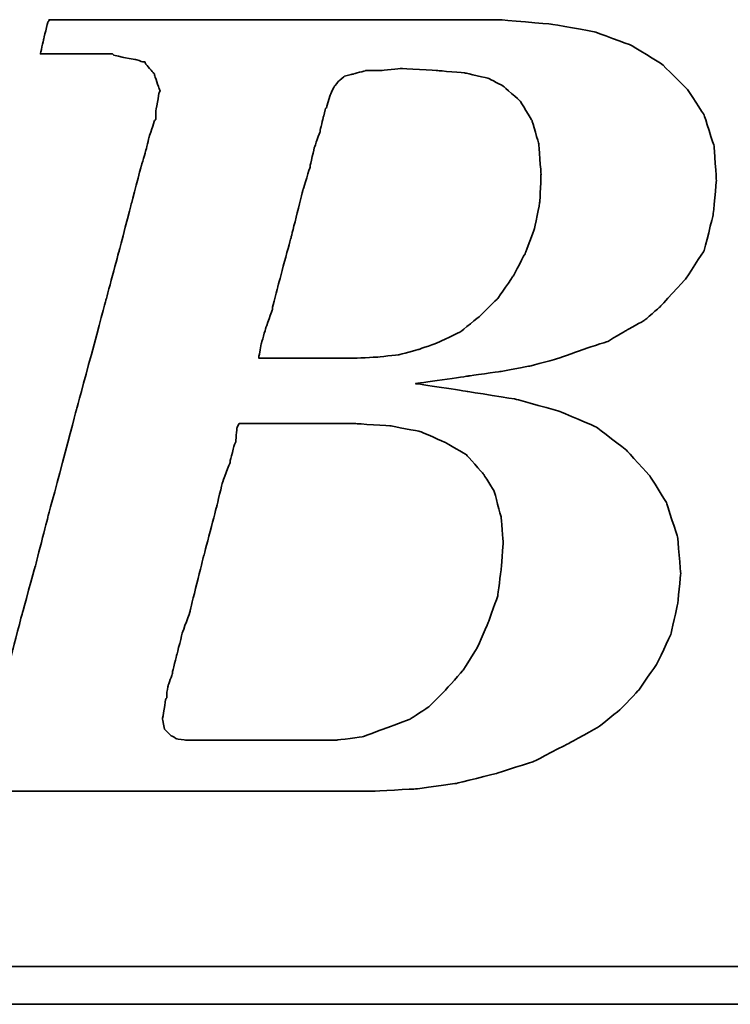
# Model space of a CAD drawing. Header units: millimetres. Extents: x 461 to 870, y -237 to -81.
# Tile 29 of 48: x 754 to 759, y -188 to -180. Entities that reach past the tile are written whole.
import ezdxf

# ---------------------------------------------------------------- set-up
doc = ezdxf.new("R2010")
doc.units = ezdxf.units.MM
doc.layers.add('DIM', color=4, linetype='CONTINUOUS')
doc.layers.add('layer 1', color=7, linetype='CONTINUOUS')

# ---------------------------------------------------------------- blocks, each defined once
blk = doc.blocks.new('TBI MOTION logo(完整正式版)')
at = {"layer": 'layer 1', "color": 22, "lineweight": 35}
for points, knots in [([(-64.65375, -6.86375), (-64.65375, -6.86375), (-64.84375, -7.29625), (-64.84375, -7.29625), (-64.84375, -7.29625), (-64.84375, -7.29625), (-64.86875, -7.34375), (-64.86875, -7.34375), (-64.86875, -7.34375), (-64.86875, -7.34375), (-64.86875, -7.36875), (-64.86875, -7.36875), (-64.86875, -7.36875), (-64.86875, -7.36875), (-65.15375, -7.65375), (-65.15375, -7.65375), (-65.15375, -7.65375), (-65.15375, -7.65375), (-65.17875, -7.65375), (-65.17875, -7.65375), (-65.17875, -7.65375), (-65.17875, -7.65375), (-65.20375, -7.67875), (-65.20375, -7.67875), (-65.20375, -7.67875), (-65.20375, -7.67875), (-65.58875, -7.87125), (-65.58875, -7.87125), (-65.58875, -7.87125), (-65.58875, -7.87125), (-65.63375, -7.87125), (-65.63375, -7.87125), (-65.63375, -7.87125), (-65.63375, -7.87125), (-65.65875, -7.89375), (-65.65875, -7.89375), (-65.65875, -7.89375), (-65.65875, -7.89375), (-66.09375, -7.94375), (-66.09375, -7.94375), (-66.09375, -7.94375), (-66.09375, -7.94375), (-66.11375, -7.94375), (-66.11375, -7.94375), (-66.11375, -7.94375), (-66.11375, -7.94375), (-66.16375, -7.94375), (-66.16375, -7.94375), (-66.16375, -7.94375), (-66.16375, -7.94375), (-66.30875, -7.94375), (-66.30875, -7.94375), (-66.30875, -7.94375), (-66.30875, -7.94375), (-66.69375, -7.94375), (-66.69375, -7.94375), (-66.69375, -7.94375), (-66.69375, -7.94375), (-67.07375, -7.94375), (-67.07375, -7.94375), (-67.07375, -7.94375), (-67.07375, -7.94375), (-67.12375, -7.94375), (-67.12375, -7.94375), (-67.12375, -7.94375), (-67.12375, -7.94375), (-67.12375, -7.96625), (-67.12375, -7.96625), (-67.12375, -7.96625), (-67.12375, -7.96625), (-67.14875, -7.99125), (-67.14875, -7.99125), (-67.14875, -7.99125), (-67.14875, -7.99125), (-67.24375, -8.34875), (-67.24375, -8.34875), (-67.24375, -8.34875), (-67.24375, -8.34875), (-67.31375, -8.68625), (-67.31375, -8.68625), (-67.31375, -8.68625), (-67.31375, -8.68625), (-67.26875, -8.68625), (-67.26875, -8.68625), (-67.26875, -8.68625), (-67.26875, -8.68625), (-67.07375, -8.68625), (-67.07375, -8.68625), (-67.07375, -8.68625), (-67.07375, -8.68625), (-66.54875, -8.68625), (-66.54875, -8.68625), (-66.54875, -8.68625), (-66.54875, -8.68625), (-65.82625, -8.68625), (-65.82625, -8.68625), (-65.82625, -8.68625), (-65.82625, -8.68625), (-65.01375, -8.68625), (-65.01375, -8.68625), (-65.01375, -8.68625), (-65.01375, -8.68625), (-64.05375, -8.68625), (-64.05375, -8.68625), (-64.05375, -8.68625), (-64.05375, -8.68625), (-62.08375, -8.68625), (-62.08375, -8.68625), (-62.08375, -8.68625), (-62.08375, -8.68625), (-60.06875, -8.68625), (-60.06875, -8.68625), (-60.06875, -8.68625), (-60.06875, -8.68625), (-59.10875, -8.68625), (-59.10875, -8.68625), (-59.10875, -8.68625), (-59.10875, -8.68625), (-58.29375, -8.68625), (-58.29375, -8.68625), (-58.29375, -8.68625), (-58.29375, -8.68625), (-57.57375, -8.68625), (-57.57375, -8.68625), (-57.57375, -8.68625), (-57.57375, -8.68625), (-57.04875, -8.68625), (-57.04875, -8.68625), (-57.04875, -8.68625), (-57.04875, -8.68625), (-56.85375, -8.68625), (-56.85375, -8.68625), (-56.85375, -8.68625), (-56.85375, -8.68625), (-56.70875, -8.68625), (-56.70875, -8.68625), (-56.70875, -8.68625), (-56.70875, -8.68625), (-56.61375, -8.68625), (-56.61375, -8.68625), (-56.61375, -8.68625), (-56.61375, -8.68625), (-56.56875, -8.68625), (-56.56875, -8.68625), (-56.56875, -8.68625), (-56.56875, -8.68625), (-55.65375, -8.63875), (-55.65375, -8.63875), (-55.65375, -8.63875), (-55.65375, -8.63875), (-54.76875, -8.51875), (-54.76875, -8.51875), (-54.76875, -8.51875), (-54.76875, -8.51875), (-53.90375, -8.30375), (-53.90375, -8.30375), (-53.90375, -8.30375), (-53.90375, -8.30375), (-53.08875, -8.03875), (-53.08875, -8.03875), (-53.08875, -8.03875), (-53.08875, -8.03875), (-52.34375, -7.65375), (-52.34375, -7.65375), (-52.34375, -7.65375), (-52.34375, -7.65375), (-51.69875, -7.29625), (-51.69875, -7.29625), (-51.69875, -7.29625), (-51.69875, -7.29625), (-51.21875, -6.91125), (-51.21875, -6.91125), (-51.21875, -6.91125), (-51.21875, -6.91125), (-50.83375, -6.50375), (-50.83375, -6.50375), (-50.83375, -6.50375), (-50.83375, -6.50375), (-50.44875, -5.94875), (-50.44875, -5.94875), (-50.44875, -5.94875), (-50.44875, -5.94875), (-50.13875, -5.30375), (-50.13875, -5.30375), (-50.13875, -5.30375), (-50.13875, -5.30375), (-49.99375, -4.65375), (-49.99375, -4.65375), (-49.99375, -4.65375), (-49.99375, -4.65375), (-49.92375, -3.98375), (-49.92375, -3.98375), (-49.92375, -3.98375), (-49.92375, -3.98375), (-49.99375, -3.19374), (-49.99375, -3.19374), (-49.99375, -3.19374), (-49.99375, -3.19374), (-50.23374, -2.44874), (-50.23374, -2.44874), (-50.23374, -2.44874), (-50.23374, -2.44874), (-50.59375, -1.87374), (-50.59375, -1.87374), (-50.59375, -1.87374), (-50.59375, -1.87374), (-51.09875, -1.31874), (-51.09875, -1.31874), (-51.09875, -1.31874), (-51.09875, -1.31874), (-51.74375, -0.81875), (-51.74375, -0.81875), (-51.74375, -0.81875), (-51.74375, -0.81875), (-52.53875, -0.48125), (-52.53875, -0.48125), (-52.53875, -0.48125), (-52.53875, -0.48125), (-53.47375, -0.21875), (-53.47375, -0.21875), (-53.47375, -0.21875), (-53.47375, -0.21875), (-54.52875, -0.04874), (-54.52875, -0.04874), (-54.52875, -0.04874), (-54.52875, -0.04874), (-55.65375, 0.12125), (-55.65375, 0.12125), (-55.65375, 0.12125), (-55.65375, 0.12125), (-54.50375, 0.28624), (-54.50375, 0.28624), (-54.50375, 0.28624), (-54.50375, 0.28624), (-53.83375, 0.38124), (-53.83375, 0.38124), (-53.83375, 0.38124), (-53.83375, 0.38124), (-53.18375, 0.50125), (-53.18375, 0.50125), (-53.18375, 0.50125), (-53.18375, 0.50125), (-52.55875, 0.66874), (-52.55875, 0.66874), (-52.55875, 0.66874), (-52.55875, 0.66874), (-52.03375, 0.86124), (-52.03375, 0.86124), (-52.03375, 0.86124), (-52.03375, 0.86124), (-51.50374, 1.03124), (-51.50374, 1.03124), (-51.50374, 1.03124), (-51.50374, 1.03124), (-51.09875, 1.27125), (-51.09875, 1.27125), (-51.09875, 1.27125), (-51.09875, 1.27125), (-50.71375, 1.48624), (-50.71375, 1.48624), (-50.71375, 1.48624), (-50.71375, 1.48624), (-50.37625, 1.77625), (-50.37625, 1.77625), (-50.37625, 1.77625), (-50.37625, 1.77625), (-49.82375, 2.37625), (-49.82375, 2.37625), (-49.82375, 2.37625), (-49.82375, 2.37625), (-49.41875, 2.99625), (-49.41875, 2.99625), (-49.41875, 2.99625), (-49.41875, 2.99625), (-49.22375, 3.76625), (-49.22375, 3.76625), (-49.22375, 3.76625), (-49.22375, 3.76625), (-49.15375, 4.50874), (-49.15375, 4.50874), (-49.15375, 4.50874), (-49.15375, 4.50874), (-49.20375, 5.25125), (-49.20375, 5.25125), (-49.20375, 5.25125), (-49.20375, 5.25125), (-49.41875, 5.92625), (-49.41875, 5.92625), (-49.41875, 5.92625), (-49.41875, 5.92625), (-49.77875, 6.47625), (-49.77875, 6.47625), (-49.77875, 6.47625), (-49.77875, 6.47625), (-50.33125, 7.02624), (-50.33125, 7.02624), (-50.33125, 7.02624), (-50.33125, 7.02624), (-51.00125, 7.43625), (-51.00125, 7.43625), (-51.00125, 7.43625), (-51.00125, 7.43625), (-51.79375, 7.72625), (-51.79375, 7.72625), (-51.79375, 7.72625), (-51.79375, 7.72625), (-52.72875, 7.89124), (-52.72875, 7.89124), (-52.72875, 7.89124), (-52.72875, 7.89124), (-53.83375, 7.98625), (-53.83375, 7.98625), (-53.83375, 7.98625), (-53.83375, 7.98625), (-53.92875, 7.98625), (-53.92875, 7.98625), (-53.92875, 7.98625), (-53.92875, 7.98625), (-54.26375, 7.98625), (-54.26375, 7.98625), (-54.26375, 7.98625), (-54.26375, 7.98625), (-54.74375, 7.98625), (-54.74375, 7.98625), (-54.74375, 7.98625), (-54.74375, 7.98625), (-55.36875, 7.98625), (-55.36875, 7.98625), (-55.36875, 7.98625), (-55.36875, 7.98625), (-56.13375, 7.98625), (-56.13375, 7.98625), (-56.13375, 7.98625), (-56.13375, 7.98625), (-56.94875, 7.98625), (-56.94875, 7.98625), (-56.94875, 7.98625), (-56.94875, 7.98625), (-58.77625, 7.98625), (-58.77625, 7.98625), (-58.77625, 7.98625), (-58.77625, 7.98625), (-60.59875, 7.98625), (-60.59875, 7.98625), (-60.59875, 7.98625), (-60.59875, 7.98625), (-61.41375, 7.98625), (-61.41375, 7.98625), (-61.41375, 7.98625), (-61.41375, 7.98625), (-62.17875, 7.98625), (-62.17875, 7.98625), (-62.17875, 7.98625), (-62.17875, 7.98625), (-62.80375, 7.98625), (-62.80375, 7.98625), (-62.80375, 7.98625), (-62.80375, 7.98625), (-63.30625, 7.98625), (-63.30625, 7.98625), (-63.30625, 7.98625), (-63.30625, 7.98625), (-63.57375, 7.98625), (-63.57375, 7.98625), (-63.57375, 7.98625), (-63.57375, 7.98625), (-63.57375, 7.96375), (-63.57375, 7.96375), (-63.57375, 7.96375), (-63.57375, 7.96375), (-63.59875, 7.94125), (-63.59875, 7.94125), (-63.59875, 7.94125), (-63.59875, 7.94125), (-63.69375, 7.55625), (-63.69375, 7.55625), (-63.69375, 7.55625), (-63.69375, 7.55625), (-63.76375, 7.24624), (-63.76375, 7.24624), (-63.76375, 7.24624), (-63.76375, 7.24624), (-63.23875, 7.24624), (-63.23875, 7.24624), (-63.23875, 7.24624), (-63.23875, 7.24624), (-62.75875, 7.24624), (-62.75875, 7.24624), (-62.75875, 7.24624), (-62.75875, 7.24624), (-62.61125, 7.24624), (-62.61125, 7.24624), (-62.61125, 7.24624), (-62.61125, 7.24624), (-62.56625, 7.24624), (-62.56625, 7.24624), (-62.56625, 7.24624), (-62.56625, 7.24624), (-62.22875, 7.24624), (-62.22875, 7.24624), (-62.22875, 7.24624), (-62.22875, 7.24624), (-62.20375, 7.24624), (-62.20375, 7.24624), (-62.20375, 7.24624), (-62.20375, 7.24624), (-62.17875, 7.21875), (-62.17875, 7.21875), (-62.17875, 7.21875), (-62.17875, 7.21875), (-61.96375, 7.17125), (-61.96375, 7.17125), (-61.96375, 7.17125), (-61.96375, 7.17125), (-61.72375, 7.12624), (-61.72375, 7.12624), (-61.72375, 7.12624), (-61.72375, 7.12624), (-61.70375, 7.12624), (-61.70375, 7.12624), (-61.70375, 7.12624), (-61.70375, 7.12624), (-61.55875, 7.07624), (-61.55875, 7.07624), (-61.55875, 7.07624), (-61.55875, 7.07624), (-61.50875, 7.07624), (-61.50875, 7.07624), (-61.50875, 7.07624), (-61.50875, 7.07624), (-61.48375, 7.02624), (-61.48375, 7.02624), (-61.48375, 7.02624), (-61.48375, 7.02624), (-61.31875, 6.83375), (-61.31875, 6.83375), (-61.31875, 6.83375), (-61.31875, 6.83375), (-61.29375, 6.81125), (-61.29375, 6.81125), (-61.29375, 6.81125), (-61.29375, 6.81125), (-61.29375, 6.78625), (-61.29375, 6.78625), (-61.29375, 6.78625), (-61.29375, 6.78625), (-61.19875, 6.50124), (-61.19875, 6.50124), (-61.19875, 6.50124), (-61.19875, 6.50124), (-61.17375, 6.45124), (-61.17375, 6.45124), (-61.17375, 6.45124), (-61.17375, 6.45124), (-61.19875, 6.40625), (-61.19875, 6.40625), (-61.19875, 6.40625), (-61.19875, 6.40625), (-61.26875, 5.99624), (-61.26875, 5.99624), (-61.26875, 5.99624), (-61.26875, 5.99624), (-61.26875, 5.85125), (-61.26875, 5.85125), (-61.26875, 5.85125), (-61.26875, 5.85125), (-61.26875, 5.82625), (-61.26875, 5.82625), (-61.26875, 5.82625), (-61.26875, 5.82625), (-61.29375, 5.80625), (-61.29375, 5.80625), (-61.29375, 5.80625), (-61.29375, 5.80625), (-61.34125, 5.66125), (-61.34125, 5.66125), (-61.34125, 5.66125), (-61.34125, 5.66125), (-61.41375, 5.44625), (-61.41375, 5.44625), (-61.41375, 5.44625), (-61.41375, 5.44625), (-61.48375, 5.15625), (-61.48375, 5.15625), (-61.48375, 5.15625), (-61.48375, 5.15625), (-61.58375, 4.82124), (-61.58375, 4.82124), (-61.58375, 4.82124), (-61.58375, 4.82124), (-61.79875, 4.00375), (-61.79875, 4.00375), (-61.79875, 4.00375), (-61.79875, 4.00375), (-62.05875, 2.99625), (-62.05875, 2.99625), (-62.05875, 2.99625), (-62.05875, 2.99625), (-62.34875, 1.91625), (-62.34875, 1.91625), (-62.34875, 1.91625), (-62.34875, 1.91625), (-62.97375, -0.41124), (-62.97375, -0.41124), (-62.97375, -0.41124), (-62.97375, -0.41124), (-63.59875, -2.75875), (-63.59875, -2.75875), (-63.59875, -2.75875), (-63.59875, -2.75875), (-63.88375, -3.86374), (-63.88375, -3.86374), (-63.88375, -3.86374), (-63.88375, -3.86374), (-64.14875, -4.82374), (-64.14875, -4.82374), (-64.14875, -4.82374), (-64.14875, -4.82374), (-64.36375, -5.64125), (-64.36375, -5.64125), (-64.36375, -5.64125), (-64.36375, -5.64125), (-64.43625, -5.97625), (-64.43625, -5.97625), (-64.43625, -5.97625), (-64.43625, -5.97625), (-64.50875, -6.28625), (-64.50875, -6.28625), (-64.50875, -6.28625), (-64.50875, -6.28625), (-64.50875, -6.30875), (-64.50875, -6.30875), (-64.50875, -6.30875), (-64.50875, -6.30875), (-64.57875, -6.50375), (-64.57875, -6.50375), (-64.57875, -6.50375), (-64.57875, -6.50375), (-64.62875, -6.69625), (-64.62875, -6.69625), (-64.62875, -6.69625), (-64.62875, -6.69625), (-64.62875, -6.76875), (-64.62875, -6.76875), (-64.62875, -6.76875), (-64.62875, -6.76875), (-64.62875, -6.81375), (-64.62875, -6.81375), (-64.62875, -6.81375), (-64.62875, -6.81375), (-64.62875, -6.83875), (-64.62875, -6.83875), (-64.62875, -6.83875), (-64.62875, -6.83875), (-64.65375, -6.86375), (-64.65375, -6.86375)], [0, 0, 0, 0, 0.00719424, 0.00719424, 0.00719424, 0.00719425, 0.01438849, 0.01438849, 0.01438849, 0.0143885, 0.02158273, 0.02158273, 0.02158273, 0.02158274, 0.02877698, 0.02877698, 0.02877698, 0.02877699, 0.03597122, 0.03597122, 0.03597122, 0.03597123, 0.04316547, 0.04316547, 0.04316547, 0.04316548, 0.05035971, 0.05035971, 0.05035971, 0.05035972, 0.05755396, 0.05755396, 0.05755396, 0.05755397, 0.0647482, 0.0647482, 0.0647482, 0.06474821, 0.07194245, 0.07194245, 0.07194245, 0.07194246, 0.07913669, 0.07913669, 0.07913669, 0.0791367, 0.08633094, 0.08633094, 0.08633094, 0.08633095, 0.09352518, 0.09352518, 0.09352518, 0.09352519, 0.10071942, 0.10071942, 0.10071942, 0.10071943, 0.10791367, 0.10791367, 0.10791367, 0.10791368, 0.11510791, 0.11510791, 0.11510791, 0.11510792, 0.12230216, 0.12230216, 0.12230216, 0.12230217, 0.1294964, 0.1294964, 0.1294964, 0.12949641, 0.13669065, 0.13669065, 0.13669065, 0.13669066, 0.14388489, 0.14388489, 0.14388489, 0.1438849, 0.15107914, 0.15107914, 0.15107914, 0.15107915, 0.15827338, 0.15827338, 0.15827338, 0.15827339, 0.16546763, 0.16546763, 0.16546763, 0.16546764, 0.17266187, 0.17266187, 0.17266187, 0.17266188, 0.17985612, 0.17985612, 0.17985612, 0.17985613, 0.18705036, 0.18705036, 0.18705036, 0.18705037, 0.1942446, 0.1942446, 0.1942446, 0.19424461, 0.20143885, 0.20143885, 0.20143885, 0.20143886, 0.20863309, 0.20863309, 0.20863309, 0.2086331, 0.21582734, 0.21582734, 0.21582734, 0.21582735, 0.22302158, 0.22302158, 0.22302158, 0.22302159, 0.23021583, 0.23021583, 0.23021583, 0.23021584, 0.23741007, 0.23741007, 0.23741007, 0.23741008, 0.24460432, 0.24460432, 0.24460432, 0.24460433, 0.25179856, 0.25179856, 0.25179856, 0.25179857, 0.25899281, 0.25899281, 0.25899281, 0.25899282, 0.26618705, 0.26618705, 0.26618705, 0.26618706, 0.27338129, 0.27338129, 0.27338129, 0.2733813, 0.28057554, 0.28057554, 0.28057554, 0.28057555, 0.28776978, 0.28776978, 0.28776978, 0.28776979, 0.29496403, 0.29496403, 0.29496403, 0.29496404, 0.30215827, 0.30215827, 0.30215827, 0.30215828, 0.30935252, 0.30935252, 0.30935252, 0.30935253, 0.31654676, 0.31654676, 0.31654676, 0.31654677, 0.32374101, 0.32374101, 0.32374101, 0.32374102, 0.33093525, 0.33093525, 0.33093525, 0.33093526, 0.3381295, 0.3381295, 0.3381295, 0.33812951, 0.34532374, 0.34532374, 0.34532374, 0.34532375, 0.35251799, 0.35251799, 0.35251799, 0.352518, 0.35971223, 0.35971223, 0.35971223, 0.35971224, 0.36690647, 0.36690647, 0.36690647, 0.36690648, 0.37410072, 0.37410072, 0.37410072, 0.37410073, 0.38129496, 0.38129496, 0.38129496, 0.38129497, 0.38848921, 0.38848921, 0.38848921, 0.38848922, 0.39568345, 0.39568345, 0.39568345, 0.39568346, 0.4028777, 0.4028777, 0.4028777, 0.40287771, 0.41007194, 0.41007194, 0.41007194, 0.41007195, 0.41726619, 0.41726619, 0.41726619, 0.4172662, 0.42446043, 0.42446043, 0.42446043, 0.42446044, 0.43165468, 0.43165468, 0.43165468, 0.43165469, 0.43884892, 0.43884892, 0.43884892, 0.43884893, 0.44604317, 0.44604317, 0.44604317, 0.44604318, 0.45323741, 0.45323741, 0.45323741, 0.45323742, 0.46043165, 0.46043165, 0.46043165, 0.46043166, 0.4676259, 0.4676259, 0.4676259, 0.46762591, 0.47482014, 0.47482014, 0.47482014, 0.47482015, 0.48201439, 0.48201439, 0.48201439, 0.4820144, 0.48920863, 0.48920863, 0.48920863, 0.48920864, 0.49640288, 0.49640288, 0.49640288, 0.49640289, 0.50359712, 0.50359712, 0.50359712, 0.50359713, 0.51079137, 0.51079137, 0.51079137, 0.51079138, 0.51798561, 0.51798561, 0.51798561, 0.51798562, 0.52517986, 0.52517986, 0.52517986, 0.52517987, 0.5323741, 0.5323741, 0.5323741, 0.53237411, 0.53956835, 0.53956835, 0.53956835, 0.53956836, 0.54676259, 0.54676259, 0.54676259, 0.5467626, 0.55395683, 0.55395683, 0.55395683, 0.55395684, 0.56115108, 0.56115108, 0.56115108, 0.56115109, 0.56834532, 0.56834532, 0.56834532, 0.56834533, 0.57553957, 0.57553957, 0.57553957, 0.57553958, 0.58273381, 0.58273381, 0.58273381, 0.58273382, 0.58992806, 0.58992806, 0.58992806, 0.58992807, 0.5971223, 0.5971223, 0.5971223, 0.59712231, 0.60431655, 0.60431655, 0.60431655, 0.60431656, 0.61151079, 0.61151079, 0.61151079, 0.6115108, 0.61870504, 0.61870504, 0.61870504, 0.61870505, 0.62589928, 0.62589928, 0.62589928, 0.62589929, 0.63309353, 0.63309353, 0.63309353, 0.63309354, 0.64028777, 0.64028777, 0.64028777, 0.64028778, 0.64748201, 0.64748201, 0.64748201, 0.64748202, 0.65467626, 0.65467626, 0.65467626, 0.65467627, 0.6618705, 0.6618705, 0.6618705, 0.66187051, 0.66906475, 0.66906475, 0.66906475, 0.66906476, 0.67625899, 0.67625899, 0.67625899, 0.676259, 0.68345324, 0.68345324, 0.68345324, 0.68345325, 0.69064748, 0.69064748, 0.69064748, 0.69064749, 0.69784173, 0.69784173, 0.69784173, 0.69784174, 0.70503597, 0.70503597, 0.70503597, 0.70503598, 0.71223022, 0.71223022, 0.71223022, 0.71223023, 0.71942446, 0.71942446, 0.71942446, 0.71942447, 0.72661871, 0.72661871, 0.72661871, 0.72661872, 0.73381295, 0.73381295, 0.73381295, 0.73381296, 0.74100719, 0.74100719, 0.74100719, 0.7410072, 0.74820144, 0.74820144, 0.74820144, 0.74820145, 0.75539568, 0.75539568, 0.75539568, 0.75539569, 0.76258993, 0.76258993, 0.76258993, 0.76258994, 0.76978417, 0.76978417, 0.76978417, 0.76978418, 0.77697842, 0.77697842, 0.77697842, 0.77697843, 0.78417266, 0.78417266, 0.78417266, 0.78417267, 0.79136691, 0.79136691, 0.79136691, 0.79136692, 0.79856115, 0.79856115, 0.79856115, 0.79856116, 0.8057554, 0.8057554, 0.8057554, 0.80575541, 0.81294964, 0.81294964, 0.81294964, 0.81294965, 0.82014388, 0.82014388, 0.82014388, 0.82014389, 0.82733813, 0.82733813, 0.82733813, 0.82733814, 0.83453237, 0.83453237, 0.83453237, 0.83453238, 0.84172662, 0.84172662, 0.84172662, 0.84172663, 0.84892086, 0.84892086, 0.84892086, 0.84892087, 0.85611511, 0.85611511, 0.85611511, 0.85611512, 0.86330935, 0.86330935, 0.86330935, 0.86330936, 0.8705036, 0.8705036, 0.8705036, 0.87050361, 0.87769784, 0.87769784, 0.87769784, 0.87769785, 0.88489209, 0.88489209, 0.88489209, 0.8848921, 0.89208633, 0.89208633, 0.89208633, 0.89208634, 0.89928058, 0.89928058, 0.89928058, 0.89928059, 0.90647482, 0.90647482, 0.90647482, 0.90647483, 0.91366906, 0.91366906, 0.91366906, 0.91366907, 0.92086331, 0.92086331, 0.92086331, 0.92086332, 0.92805755, 0.92805755, 0.92805755, 0.92805756, 0.9352518, 0.9352518, 0.9352518, 0.93525181, 0.94244604, 0.94244604, 0.94244604, 0.94244605, 0.94964029, 0.94964029, 0.94964029, 0.9496403, 0.95683453, 0.95683453, 0.95683453, 0.95683454, 0.96402878, 0.96402878, 0.96402878, 0.96402879, 0.97122302, 0.97122302, 0.97122302, 0.97122303, 0.97841727, 0.97841727, 0.97841727, 0.97841728, 0.98561151, 0.98561151, 0.98561151, 0.98561152, 0.99280576, 0.99280576, 0.99280576, 0.99280577, 1, 1, 1, 1]), ([(-57.50375, 6.35625), (-57.50375, 6.35625), (-57.57375, 6.11625), (-57.57375, 6.11625), (-57.57375, 6.11625), (-57.57375, 6.11625), (-57.57375, 6.09125), (-57.57375, 6.09125), (-57.57375, 6.09125), (-57.57375, 6.09125), (-57.59875, 6.06625), (-57.59875, 6.06625), (-57.59875, 6.06625), (-57.59875, 6.06625), (-57.64875, 5.87625), (-57.64875, 5.87625), (-57.64875, 5.87625), (-57.64875, 5.87625), (-57.71875, 5.58875), (-57.71875, 5.58875), (-57.71875, 5.58875), (-57.71875, 5.58875), (-57.71875, 5.56625), (-57.71875, 5.56625), (-57.71875, 5.56625), (-57.71875, 5.56625), (-57.83875, 5.23125), (-57.83875, 5.23125), (-57.83875, 5.23125), (-57.83875, 5.23125), (-57.93625, 4.82124), (-57.93625, 4.82124), (-57.93625, 4.82124), (-57.93625, 4.82124), (-57.93625, 4.79624), (-57.93625, 4.79624), (-57.93625, 4.79624), (-57.93625, 4.79624), (-58.07875, 4.34125), (-58.07875, 4.34125), (-58.07875, 4.34125), (-58.07875, 4.34125), (-58.34375, 3.28625), (-58.34375, 3.28625), (-58.34375, 3.28625), (-58.34375, 3.28625), (-58.62875, 2.23124), (-58.62875, 2.23124), (-58.62875, 2.23124), (-58.62875, 2.23124), (-58.74875, 1.75125), (-58.74875, 1.75125), (-58.74875, 1.75125), (-58.74875, 1.75125), (-58.74875, 1.72625), (-58.74875, 1.72625), (-58.74875, 1.72625), (-58.74875, 1.72625), (-58.89375, 1.31625), (-58.89375, 1.31625), (-58.89375, 1.31625), (-58.89375, 1.31625), (-58.98875, 0.98124), (-58.98875, 0.98124), (-58.98875, 0.98124), (-58.98875, 0.98124), (-59.03875, 0.71625), (-59.03875, 0.71625), (-59.03875, 0.71625), (-59.03875, 0.71625), (-59.03875, 0.66874), (-59.03875, 0.66874), (-59.03875, 0.66874), (-59.03875, 0.66874), (-58.91875, 0.66874), (-58.91875, 0.66874), (-58.91875, 0.66874), (-58.91875, 0.66874), (-58.53375, 0.66874), (-58.53375, 0.66874), (-58.53375, 0.66874), (-58.53375, 0.66874), (-58.10375, 0.66874), (-58.10375, 0.66874), (-58.10375, 0.66874), (-58.10375, 0.66874), (-57.66875, 0.66874), (-57.66875, 0.66874), (-57.66875, 0.66874), (-57.66875, 0.66874), (-57.33375, 0.66874), (-57.33375, 0.66874), (-57.33375, 0.66874), (-57.33375, 0.66874), (-57.09375, 0.66874), (-57.09375, 0.66874), (-57.09375, 0.66874), (-57.09375, 0.66874), (-56.99875, 0.66874), (-56.99875, 0.66874), (-56.99875, 0.66874), (-56.99875, 0.66874), (-56.49375, 0.69374), (-56.49375, 0.69374), (-56.49375, 0.69374), (-56.49375, 0.69374), (-56.01375, 0.74374), (-56.01375, 0.74374), (-56.01375, 0.74374), (-56.01375, 0.74374), (-55.58375, 0.86124), (-55.58375, 0.86124), (-55.58375, 0.86124), (-55.58375, 0.86124), (-55.17375, 1.00624), (-55.17375, 1.00624), (-55.17375, 1.00624), (-55.17375, 1.00624), (-54.67375, 1.24625), (-54.67375, 1.24625), (-54.67375, 1.24625), (-54.67375, 1.24625), (-54.26375, 1.58124), (-54.26375, 1.58124), (-54.26375, 1.58124), (-54.26375, 1.58124), (-53.87875, 1.96374), (-53.87875, 1.96374), (-53.87875, 1.96374), (-53.87875, 1.96374), (-53.54375, 2.44625), (-53.54375, 2.44625), (-53.54375, 2.44625), (-53.54375, 2.44625), (-53.27875, 2.95125), (-53.27875, 2.95125), (-53.27875, 2.95125), (-53.27875, 2.95125), (-53.08875, 3.45124), (-53.08875, 3.45124), (-53.08875, 3.45124), (-53.08875, 3.45124), (-52.96875, 4.05124), (-52.96875, 4.05124), (-52.96875, 4.05124), (-52.96875, 4.05124), (-52.94375, 4.65125), (-52.94375, 4.65125), (-52.94375, 4.65125), (-52.94375, 4.65125), (-52.99375, 5.30125), (-52.99375, 5.30125), (-52.99375, 5.30125), (-52.99375, 5.30125), (-53.13875, 5.80625), (-53.13875, 5.80625), (-53.13875, 5.80625), (-53.13875, 5.80625), (-53.39875, 6.23625), (-53.39875, 6.23625), (-53.39875, 6.23625), (-53.39875, 6.23625), (-53.75875, 6.54875), (-53.75875, 6.54875), (-53.75875, 6.54875), (-53.75875, 6.54875), (-54.07375, 6.71625), (-54.07375, 6.71625), (-54.07375, 6.71625), (-54.07375, 6.71625), (-54.57375, 6.83375), (-54.57375, 6.83375), (-54.57375, 6.83375), (-54.57375, 6.83375), (-55.17375, 6.88625), (-55.17375, 6.88625), (-55.17375, 6.88625), (-55.17375, 6.88625), (-55.96875, 6.93125), (-55.96875, 6.93125), (-55.96875, 6.93125), (-55.96875, 6.93125), (-56.39875, 6.88625), (-56.39875, 6.88625), (-56.39875, 6.88625), (-56.39875, 6.88625), (-56.42125, 6.88625), (-56.42125, 6.88625), (-56.42125, 6.88625), (-56.42125, 6.88625), (-56.73375, 6.88625), (-56.73375, 6.88625), (-56.73375, 6.88625), (-56.73375, 6.88625), (-56.99875, 6.81125), (-56.99875, 6.81125), (-56.99875, 6.81125), (-56.99875, 6.81125), (-57.02375, 6.81125), (-57.02375, 6.81125), (-57.02375, 6.81125), (-57.02375, 6.81125), (-57.18875, 6.76625), (-57.18875, 6.76625), (-57.18875, 6.76625), (-57.18875, 6.76625), (-57.30875, 6.66625), (-57.30875, 6.66625), (-57.30875, 6.66625), (-57.30875, 6.66625), (-57.40875, 6.54875), (-57.40875, 6.54875), (-57.40875, 6.54875), (-57.40875, 6.54875), (-57.50375, 6.35625), (-57.50375, 6.35625)], [0, 0, 0, 0, 0.01851852, 0.01851852, 0.01851852, 0.01851853, 0.03703704, 0.03703704, 0.03703704, 0.03703705, 0.05555556, 0.05555556, 0.05555556, 0.05555557, 0.07407407, 0.07407407, 0.07407407, 0.07407408, 0.09259259, 0.09259259, 0.09259259, 0.0925926, 0.11111111, 0.11111111, 0.11111111, 0.11111112, 0.12962963, 0.12962963, 0.12962963, 0.12962964, 0.14814815, 0.14814815, 0.14814815, 0.14814816, 0.16666667, 0.16666667, 0.16666667, 0.16666668, 0.18518519, 0.18518519, 0.18518519, 0.1851852, 0.2037037, 0.2037037, 0.2037037, 0.20370371, 0.22222222, 0.22222222, 0.22222222, 0.22222223, 0.24074074, 0.24074074, 0.24074074, 0.24074075, 0.25925926, 0.25925926, 0.25925926, 0.25925927, 0.27777778, 0.27777778, 0.27777778, 0.27777779, 0.2962963, 0.2962963, 0.2962963, 0.29629631, 0.31481481, 0.31481481, 0.31481481, 0.31481482, 0.33333333, 0.33333333, 0.33333333, 0.33333334, 0.35185185, 0.35185185, 0.35185185, 0.35185186, 0.37037037, 0.37037037, 0.37037037, 0.37037038, 0.38888889, 0.38888889, 0.38888889, 0.3888889, 0.40740741, 0.40740741, 0.40740741, 0.40740742, 0.42592593, 0.42592593, 0.42592593, 0.42592594, 0.44444444, 0.44444444, 0.44444444, 0.44444445, 0.46296296, 0.46296296, 0.46296296, 0.46296297, 0.48148148, 0.48148148, 0.48148148, 0.48148149, 0.5, 0.5, 0.5, 0.50000001, 0.51851852, 0.51851852, 0.51851852, 0.51851853, 0.53703704, 0.53703704, 0.53703704, 0.53703705, 0.55555556, 0.55555556, 0.55555556, 0.55555557, 0.57407407, 0.57407407, 0.57407407, 0.57407408, 0.59259259, 0.59259259, 0.59259259, 0.5925926, 0.61111111, 0.61111111, 0.61111111, 0.61111112, 0.62962963, 0.62962963, 0.62962963, 0.62962964, 0.64814815, 0.64814815, 0.64814815, 0.64814816, 0.66666667, 0.66666667, 0.66666667, 0.66666668, 0.68518519, 0.68518519, 0.68518519, 0.6851852, 0.7037037, 0.7037037, 0.7037037, 0.70370371, 0.72222222, 0.72222222, 0.72222222, 0.72222223, 0.74074074, 0.74074074, 0.74074074, 0.74074075, 0.75925926, 0.75925926, 0.75925926, 0.75925927, 0.77777778, 0.77777778, 0.77777778, 0.77777779, 0.7962963, 0.7962963, 0.7962963, 0.79629631, 0.81481481, 0.81481481, 0.81481481, 0.81481482, 0.83333333, 0.83333333, 0.83333333, 0.83333334, 0.85185185, 0.85185185, 0.85185185, 0.85185186, 0.87037037, 0.87037037, 0.87037037, 0.87037038, 0.88888889, 0.88888889, 0.88888889, 0.8888889, 0.90740741, 0.90740741, 0.90740741, 0.90740742, 0.92592593, 0.92592593, 0.92592593, 0.92592594, 0.94444444, 0.94444444, 0.94444444, 0.94444445, 0.96296296, 0.96296296, 0.96296296, 0.96296297, 0.98148148, 0.98148148, 0.98148148, 0.98148149, 1, 1, 1, 1]), ([(-61.03125, -6.57375), (-61.03125, -6.57375), (-61.03125, -6.67125), (-61.03125, -6.67125), (-61.03125, -6.67125), (-61.03125, -6.67125), (-61.05375, -6.69625), (-61.05375, -6.69625), (-61.05375, -6.69625), (-61.05375, -6.69625), (-61.12375, -7.12875), (-61.12375, -7.12875), (-61.12375, -7.12875), (-61.12375, -7.12875), (-61.07875, -7.34375), (-61.07875, -7.34375), (-61.07875, -7.34375), (-61.07875, -7.34375), (-60.93375, -7.48875), (-60.93375, -7.48875), (-60.93375, -7.48875), (-60.93375, -7.48875), (-60.81375, -7.55625), (-60.81375, -7.55625), (-60.81375, -7.55625), (-60.81375, -7.55625), (-60.62375, -7.58375), (-60.62375, -7.58375), (-60.62375, -7.58375), (-60.62375, -7.58375), (-60.30875, -7.58375), (-60.30875, -7.58375), (-60.30875, -7.58375), (-60.30875, -7.58375), (-59.97375, -7.58375), (-59.97375, -7.58375), (-59.97375, -7.58375), (-59.97375, -7.58375), (-59.87875, -7.58375), (-59.87875, -7.58375), (-59.87875, -7.58375), (-59.87875, -7.58375), (-59.63625, -7.58375), (-59.63625, -7.58375), (-59.63625, -7.58375), (-59.63625, -7.58375), (-58.96875, -7.58375), (-58.96875, -7.58375), (-58.96875, -7.58375), (-58.96875, -7.58375), (-58.29375, -7.58375), (-58.29375, -7.58375), (-58.29375, -7.58375), (-58.29375, -7.58375), (-58.05375, -7.58375), (-58.05375, -7.58375), (-58.05375, -7.58375), (-58.05375, -7.58375), (-57.98375, -7.58375), (-57.98375, -7.58375), (-57.98375, -7.58375), (-57.98375, -7.58375), (-57.35875, -7.58375), (-57.35875, -7.58375), (-57.35875, -7.58375), (-57.35875, -7.58375), (-56.78375, -7.50875), (-56.78375, -7.50875), (-56.78375, -7.50875), (-56.78375, -7.50875), (-56.27875, -7.31875), (-56.27875, -7.31875), (-56.27875, -7.31875), (-56.27875, -7.31875), (-55.77375, -7.12875), (-55.77375, -7.12875), (-55.77375, -7.12875), (-55.77375, -7.12875), (-55.36875, -6.86375), (-55.36875, -6.86375), (-55.36875, -6.86375), (-55.36875, -6.86375), (-55.00875, -6.50375), (-55.00875, -6.50375), (-55.00875, -6.50375), (-55.00875, -6.50375), (-54.62375, -6.06875), (-54.62375, -6.06875), (-54.62375, -6.06875), (-54.62375, -6.06875), (-54.31375, -5.56875), (-54.31375, -5.56875), (-54.31375, -5.56875), (-54.31375, -5.56875), (-54.07375, -5.01625), (-54.07375, -5.01625), (-54.07375, -5.01625), (-54.07375, -5.01625), (-53.87875, -4.46374), (-53.87875, -4.46374), (-53.87875, -4.46374), (-53.87875, -4.46374), (-53.80875, -3.91375), (-53.80875, -3.91375), (-53.80875, -3.91375), (-53.80875, -3.91375), (-53.75875, -3.31375), (-53.75875, -3.31375), (-53.75875, -3.31375), (-53.75875, -3.31375), (-53.80875, -2.75875), (-53.80875, -2.75875), (-53.80875, -2.75875), (-53.80875, -2.75875), (-53.95375, -2.20875), (-53.95375, -2.20875), (-53.95375, -2.20875), (-53.95375, -2.20875), (-54.19375, -1.82625), (-54.19375, -1.82625), (-54.19375, -1.82625), (-54.19375, -1.82625), (-54.55375, -1.41875), (-54.55375, -1.41875), (-54.55375, -1.41875), (-54.55375, -1.41875), (-55.00875, -1.15125), (-55.00875, -1.15125), (-55.00875, -1.15125), (-55.00875, -1.15125), (-55.56125, -0.91375), (-55.56125, -0.91375), (-55.56125, -0.91375), (-55.56125, -0.91375), (-56.18125, -0.79375), (-56.18125, -0.79375), (-56.18125, -0.79375), (-56.18125, -0.79375), (-56.94875, -0.74374), (-56.94875, -0.74374), (-56.94875, -0.74374), (-56.94875, -0.74374), (-56.99875, -0.74374), (-56.99875, -0.74374), (-56.99875, -0.74374), (-56.99875, -0.74374), (-57.09375, -0.74374), (-57.09375, -0.74374), (-57.09375, -0.74374), (-57.09375, -0.74374), (-57.38375, -0.74374), (-57.38375, -0.74374), (-57.38375, -0.74374), (-57.38375, -0.74374), (-57.76875, -0.74374), (-57.76875, -0.74374), (-57.76875, -0.74374), (-57.76875, -0.74374), (-58.24625, -0.74374), (-58.24625, -0.74374), (-58.24625, -0.74374), (-58.24625, -0.74374), (-58.72875, -0.74374), (-58.72875, -0.74374), (-58.72875, -0.74374), (-58.72875, -0.74374), (-59.20875, -0.74374), (-59.20875, -0.74374), (-59.20875, -0.74374), (-59.20875, -0.74374), (-59.46875, -0.74374), (-59.46875, -0.74374), (-59.46875, -0.74374), (-59.46875, -0.74374), (-59.51625, -0.83875), (-59.51625, -0.83875), (-59.51625, -0.83875), (-59.51625, -0.83875), (-59.54375, -1.15125), (-59.54375, -1.15125), (-59.54375, -1.15125), (-59.54375, -1.15125), (-59.56375, -1.17874), (-59.56375, -1.17874), (-59.56375, -1.17874), (-59.56375, -1.17874), (-59.66375, -1.55875), (-59.66375, -1.55875), (-59.66375, -1.55875), (-59.66375, -1.55875), (-59.66375, -1.58375), (-59.66375, -1.58375), (-59.66375, -1.58375), (-59.66375, -1.58375), (-59.82875, -2.01874), (-59.82875, -2.01874), (-59.82875, -2.01874), (-59.82875, -2.01874), (-59.94875, -2.52125), (-59.94875, -2.52125), (-59.94875, -2.52125), (-59.94875, -2.52125), (-60.23875, -3.62375), (-60.23875, -3.62375), (-60.23875, -3.62375), (-60.23875, -3.62375), (-60.52375, -4.77624), (-60.52375, -4.77624), (-60.52375, -4.77624), (-60.52375, -4.77624), (-60.52375, -4.79874), (-60.52375, -4.79874), (-60.52375, -4.79874), (-60.52375, -4.79874), (-60.69125, -5.25375), (-60.69125, -5.25375), (-60.69125, -5.25375), (-60.69125, -5.25375), (-60.81375, -5.73625), (-60.81375, -5.73625), (-60.81375, -5.73625), (-60.81375, -5.73625), (-60.90875, -6.11875), (-60.90875, -6.11875), (-60.90875, -6.11875), (-60.90875, -6.11875), (-60.90875, -6.14375), (-60.90875, -6.14375), (-60.90875, -6.14375), (-60.90875, -6.14375), (-61.00375, -6.40875), (-61.00375, -6.40875), (-61.00375, -6.40875), (-61.00375, -6.40875), (-61.03125, -6.57375), (-61.03125, -6.57375)], [0, 0, 0, 0, 0.01694915, 0.01694915, 0.01694915, 0.01694916, 0.03389831, 0.03389831, 0.03389831, 0.03389832, 0.05084746, 0.05084746, 0.05084746, 0.05084747, 0.06779661, 0.06779661, 0.06779661, 0.06779662, 0.08474576, 0.08474576, 0.08474576, 0.08474577, 0.10169492, 0.10169492, 0.10169492, 0.10169493, 0.11864407, 0.11864407, 0.11864407, 0.11864408, 0.13559322, 0.13559322, 0.13559322, 0.13559323, 0.15254237, 0.15254237, 0.15254237, 0.15254238, 0.16949153, 0.16949153, 0.16949153, 0.16949154, 0.18644068, 0.18644068, 0.18644068, 0.18644069, 0.20338983, 0.20338983, 0.20338983, 0.20338984, 0.22033898, 0.22033898, 0.22033898, 0.22033899, 0.23728814, 0.23728814, 0.23728814, 0.23728815, 0.25423729, 0.25423729, 0.25423729, 0.2542373, 0.27118644, 0.27118644, 0.27118644, 0.27118645, 0.28813559, 0.28813559, 0.28813559, 0.2881356, 0.30508475, 0.30508475, 0.30508475, 0.30508476, 0.3220339, 0.3220339, 0.3220339, 0.32203391, 0.33898305, 0.33898305, 0.33898305, 0.33898306, 0.3559322, 0.3559322, 0.3559322, 0.35593221, 0.37288136, 0.37288136, 0.37288136, 0.37288137, 0.38983051, 0.38983051, 0.38983051, 0.38983052, 0.40677966, 0.40677966, 0.40677966, 0.40677967, 0.42372881, 0.42372881, 0.42372881, 0.42372882, 0.44067797, 0.44067797, 0.44067797, 0.44067798, 0.45762712, 0.45762712, 0.45762712, 0.45762713, 0.47457627, 0.47457627, 0.47457627, 0.47457628, 0.49152542, 0.49152542, 0.49152542, 0.49152543, 0.50847458, 0.50847458, 0.50847458, 0.50847459, 0.52542373, 0.52542373, 0.52542373, 0.52542374, 0.54237288, 0.54237288, 0.54237288, 0.54237289, 0.55932203, 0.55932203, 0.55932203, 0.55932204, 0.57627119, 0.57627119, 0.57627119, 0.5762712, 0.59322034, 0.59322034, 0.59322034, 0.59322035, 0.61016949, 0.61016949, 0.61016949, 0.6101695, 0.62711864, 0.62711864, 0.62711864, 0.62711865, 0.6440678, 0.6440678, 0.6440678, 0.64406781, 0.66101695, 0.66101695, 0.66101695, 0.66101696, 0.6779661, 0.6779661, 0.6779661, 0.67796611, 0.69491525, 0.69491525, 0.69491525, 0.69491526, 0.71186441, 0.71186441, 0.71186441, 0.71186442, 0.72881356, 0.72881356, 0.72881356, 0.72881357, 0.74576271, 0.74576271, 0.74576271, 0.74576272, 0.76271186, 0.76271186, 0.76271186, 0.76271187, 0.77966102, 0.77966102, 0.77966102, 0.77966103, 0.79661017, 0.79661017, 0.79661017, 0.79661018, 0.81355932, 0.81355932, 0.81355932, 0.81355933, 0.83050847, 0.83050847, 0.83050847, 0.83050848, 0.84745763, 0.84745763, 0.84745763, 0.84745764, 0.86440678, 0.86440678, 0.86440678, 0.86440679, 0.88135593, 0.88135593, 0.88135593, 0.88135594, 0.89830508, 0.89830508, 0.89830508, 0.89830509, 0.91525424, 0.91525424, 0.91525424, 0.91525425, 0.93220339, 0.93220339, 0.93220339, 0.9322034, 0.94915254, 0.94915254, 0.94915254, 0.94915255, 0.96610169, 0.96610169, 0.96610169, 0.9661017, 0.98305085, 0.98305085, 0.98305085, 0.98305086, 1, 1, 1, 1]), ([(75.90875, -9.47875), (75.90875, -9.47875), (75.90875, -12.28625), (75.90875, -12.28625), (75.90875, -12.28625), (75.90875, -12.28625), (75.90875, -12.47875), (75.90875, -12.47875), (75.90875, -12.47875), (75.90875, -12.47875), (75.71625, -12.47875), (75.71625, -12.47875), (75.71625, -12.47875), (75.71625, -12.47875), (-88.32875, -12.47875), (-88.32875, -12.47875), (-88.32875, -12.47875), (-88.32875, -12.47875), (-88.32875, -13.29375), (-88.32875, -13.29375), (-88.32875, -13.29375), (-88.32875, -13.29375), (82.89125, -13.29375), (82.89125, -13.29375), (82.89125, -13.29375), (82.89125, -13.29375), (75.90875, -9.47875), (75.90875, -9.47875)], [0, 0, 0, 0, 0.14285714, 0.14285714, 0.14285714, 0.14285715, 0.28571429, 0.28571429, 0.28571429, 0.2857143, 0.42857143, 0.42857143, 0.42857143, 0.42857144, 0.57142857, 0.57142857, 0.57142857, 0.57142858, 0.71428571, 0.71428571, 0.71428571, 0.71428572, 0.85714286, 0.85714286, 0.85714286, 0.85714287, 1, 1, 1, 1])]:
    blk.add_open_spline(points, degree=3, knots=knots, dxfattribs=at)

msp = doc.modelspace()

# ---------------------------------------------------------------- block references
at = {"layer": 'DIM', "color": 7, "xscale": 0.3557468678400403, "yscale": 0.3557468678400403, "zscale": 0.3557468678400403}
msp.add_blockref('TBI MOTION logo(完整正式版)', (776.5989, -183.0632), dxfattribs=at)

doc.saveas('drawing.dxf')
